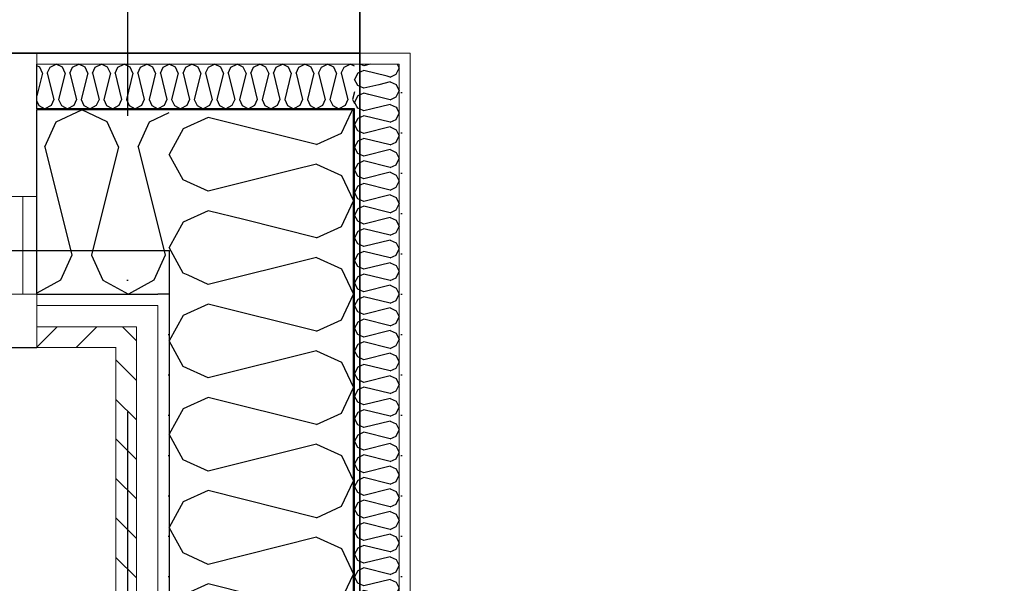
# Model space of a CAD drawing. Header units: millimetres. Extents: x -3836 to 10135, y -3581 to 11389.
# Tile 6 of 47: x 4040 to 5097, y -310 to 295. Entities that reach past the tile are written whole.
import ezdxf
from ezdxf.enums import TextEntityAlignment as Align

# ---------------------------------------------------------------- set-up
doc = ezdxf.new("R2010")
doc.units = ezdxf.units.MM
doc.header["$LTSCALE"] = 0.5
doc.header["$MEASUREMENT"] = 0
doc.linetypes.add('PLINE', pattern=[0])
doc.linetypes.add('Prikk & stiplet', pattern=[1340.555525, 705.555534, -352.777767, 0, -282.222223])
for name, color, linetype in [('231- Bærende yttervegger (Skravur)(Nye konstruksjoner)', 7, 'Continuous'), ('231- Bærende yttervegger(Nye konstruksjoner)', 7, 'Continuous'), ('244- Vinduer_ dører_ foldevegger(Nye konstruksjoner)', 7, 'Continuous'), ('251- Frittbærende dekker(Nye konstruksjoner)', 7, 'Continuous'), ('252- Gulv på grunn_ bunnplate(Nye konstruksjoner)', 7, 'Continuous'), ('852- Snittmarkør', 7, 'Continuous'), ('862- M___Nettoareal(Nye konstruksjoner)', 7, 'Continuous'), ('862- M___Nettoareal(Polylinje)(Nye konstruksjoner)', 7, 'Continuous'), ('862- M___Nettoareal(Tekst)(Nye konstruksjoner)', 7, 'Continuous')]:
    doc.layers.add(name, color=color, linetype=linetype)
for name, color, linetype, lineweight in [('234- Vinduer_ dører_ porter(Nye konstruksjoner)', 7, 'Continuous', 0), ('235- Utvendig kledning og overflate(Nye konstruksjoner)', 7, 'Continuous', 0), ('236- Innvendig kledning og overflate(Nye konstruksjoner)', 7, 'Continuous', 0)]:
    doc.layers.add(name, color=color, linetype=linetype, lineweight=lineweight)
doc.styles.add('GENERATED_STYLE_1', font='arial.ttf')
pattern_1 = [(315, (0, 0), (21.2132, 21.2132), [])]
pattern_2 = [(0, (0, 0), (0, 43.30127), [0, -25]), (0, (12.5, 21.65), (0, 43.30127), [0, -25])]

# ---------------------------------------------------------------- blocks, each defined once
blk = doc.blocks.new('Stue_7_1', base_point=(3069.5, 2556.6))
at = {"layer": '862- M___Nettoareal(Polylinje)(Nye konstruksjoner)', "flags": 128}
blk.add_lwpolyline([(259, 3675.9), (259, 259), (4405.4, 259), (4405.4, 2649), (4283.4, 2649), (4283.4, 3678.2)], close=True, dxfattribs=at)
at = {"layer": '862- M___Nettoareal(Tekst)(Nye konstruksjoner)', "style": 'GENERATED_STYLE_1'}
for tag, height, p in [('DUMMY_862', 100, (2863.7, 2870.9)), ('DUMMY_861', 100, (2787.4, 2848.1)), ('DUMMY_863', 200, (3351.7, 2713.8)), ('ROOM_NAME', 200, (2787.4, 2668.1)), ('DUMMY_864', 100, (2787.4, 2399.5))]:
    blk.add_attdef(tag, text='', height=height, dxfattribs=at).set_placement(p, align=Align.TOP_LEFT)
blk = doc.blocks.new('Kjøkken_8_8', base_point=(5841.9, 706.7))
at = {"layer": '862- M___Nettoareal(Polylinje)(Nye konstruksjoner)', "linetype": 'PLINE', "flags": 128}
blk.add_lwpolyline([(4405.4, -852.4), (7528.2, -852.4), (7528.2, 3259), (4405.4, 3259)], close=True, dxfattribs=at)
at = {"layer": '862- M___Nettoareal(Tekst)(Nye konstruksjoner)', "style": 'GENERATED_STYLE_1'}
for tag, height, p in [('DUMMY_862', 100, (5422.8, 1021)), ('DUMMY_861', 100, (5346.5, 998.2)), ('DUMMY_863', 200, (6337.3, 863.9)), ('ROOM_NAME', 200, (5346.5, 818.2)), ('DUMMY_864', 100, (5346.5, 549.6))]:
    blk.add_attdef(tag, text='', height=height, dxfattribs=at).set_placement(p, align=Align.TOP_LEFT)
blk = doc.blocks.new('*X53')
at = {"layer": '231- Bærende yttervegger (Skravur)(Nye konstruksjoner)', "linetype": 'PLINE'}
for p, q in [((4409.7, 245.4), (4406.1, 247)), ((4416.2, 247), (4409.7, 245.4)), ((4445.5, 247), (4446.1, 245.7)), ((4403.2, 237.3), (4399.4, 230.7)), ((4409.7, 240.3), (4403.2, 237.3)), ((4434.5, 234.1), (4409.7, 240.3)), ((4403.2, 224), (4399.4, 230.7)), ((4409.7, 221.1), (4403.2, 224)), ((4425.5, 225), (4409.7, 221.1)), ((4403.2, 213), (4399.4, 206.4)), ((4409.7, 216), (4403.2, 213)), ((4415.1, 214.6), (4409.7, 216)), ((4402.1, 201.6), (4399.4, 206.4))]:
    blk.add_line(p, q, dxfattribs=at)
blk = doc.blocks.new('*X54')
at = {"layer": '231- Bærende yttervegger (Skravur)(Nye konstruksjoner)', "linetype": 'PLINE'}
for p, q in [((4396.4, 195.9), (4397.4, 198)), ((4242.5, 189.8), (4215.7, 177.6)), ((4358.7, 160.8), (4242.5, 189.8)), ((4215.7, 177.6), (4200.4, 150.2)), ((4358.7, 160.8), (4363.3, 162.9)), ((4215.7, 122.9), (4200.4, 150.2)), ((4334, 133.5), (4242.5, 110.7)), ((4242.5, 110.7), (4215.7, 122.9)), ((4242.5, 89.6), (4215.7, 77.4)), ((4280.6, 80.1), (4242.5, 89.6)), ((4215.7, 77.4), (4200.4, 50.1)), ((4215.7, 22.7), (4200.4, 50.1)), ((4220.8, 20.4), (4215.7, 22.7))]:
    blk.add_line(p, q, dxfattribs=at)
blk = doc.blocks.new('*X55')
at = {"layer": '231- Bærende yttervegger (Skravur)(Nye konstruksjoner)', "linetype": 'PLINE'}
for p, q in [((4446.1, 245.7), (4447.4, 242.8)), ((4437.8, 233.2), (4434.5, 234.1)), ((4437.8, 233.2), (4444.3, 236.2)), ((4444.3, 236.2), (4447.4, 242.8)), ((4437.8, 228.1), (4425.5, 225)), ((4437.8, 228.1), (4444.3, 225.2)), ((4444.3, 225.2), (4447.4, 218.5)), ((4437.8, 208.9), (4415.1, 214.6)), ((4437.8, 208.9), (4444.3, 211.9)), ((4444.3, 211.9), (4447.4, 218.5)), ((4403.2, 199.8), (4402.1, 201.6)), ((4437.8, 203.8), (4418.4, 199)), ((4437.8, 203.8), (4444.3, 200.9)), ((4444.3, 200.9), (4445.2, 199)), ((4404.8, 199), (4403.2, 199.8))]:
    blk.add_line(p, q, dxfattribs=at)
blk = doc.blocks.new('*X56')
at = {"layer": '231- Bærende yttervegger (Skravur)(Nye konstruksjoner)', "linetype": 'PLINE'}
for p, q in [((4409.7, 191.7), (4403.2, 188.7)), ((4409.7, 196.8), (4404.8, 199)), ((4418.4, 199), (4409.7, 196.8)), ((4437.8, 184.7), (4409.7, 191.7)), ((4444.3, 187.6), (4447.4, 194.3)), ((4445.2, 199), (4447.4, 194.3)), ((4403.2, 188.7), (4399.4, 182.1)), ((4403.2, 175.5), (4399.4, 182.1)), ((4437.8, 184.7), (4444.3, 187.6)), ((4409.7, 172.5), (4403.2, 175.5)), ((4437.8, 179.6), (4409.7, 172.5)), ((4437.8, 179.6), (4444.3, 176.6)), ((4444.3, 176.6), (4447.4, 170)), ((4444.3, 163.3), (4447.4, 170)), ((4403.2, 164.5), (4399.4, 157.8)), ((4409.7, 167.4), (4403.2, 164.5)), ((4437.8, 160.4), (4409.7, 167.4)), ((4437.8, 160.4), (4444.3, 163.3)), ((4403.2, 151.2), (4399.4, 157.8)), ((4409.7, 148.2), (4403.2, 151.2)), ((4437.8, 155.3), (4409.7, 148.2)), ((4437.8, 155.3), (4444.3, 152.3)), ((4444.3, 152.3), (4447.4, 145.7)), ((4403.2, 140.2), (4399.4, 133.5)), ((4409.7, 143.1), (4403.2, 140.2)), ((4437.8, 136.1), (4409.7, 143.1)), ((4437.8, 136.1), (4444.3, 139.1)), ((4444.3, 139.1), (4447.4, 145.7)), ((4403.2, 126.9), (4399.4, 133.5)), ((4409.7, 124), (4403.2, 126.9)), ((4437.8, 131), (4409.7, 124)), ((4437.8, 131), (4444.3, 128)), ((4444.3, 128), (4447.4, 121.4)), ((4409.7, 118.9), (4403.2, 115.9)), ((4437.8, 111.8), (4409.7, 118.9)), ((4444.3, 114.8), (4447.4, 121.4)), ((4403.2, 115.9), (4399.4, 109.3)), ((4403.2, 102.6), (4399.4, 109.3)), ((4437.8, 106.7), (4409.7, 99.7)), ((4437.8, 111.8), (4444.3, 114.8)), ((4437.8, 106.7), (4444.3, 103.8)), ((4409.7, 99.7), (4403.2, 102.6)), ((4444.3, 103.8), (4447.4, 97.1)), ((4444.3, 90.5), (4447.4, 97.1)), ((4403.2, 91.6), (4399.4, 85)), ((4403.2, 78.4), (4399.4, 85)), ((4409.7, 94.6), (4403.2, 91.6)), ((4437.8, 87.5), (4409.7, 94.6)), ((4437.8, 87.5), (4444.3, 90.5)), ((4409.7, 75.4), (4403.2, 78.4)), ((4437.8, 82.4), (4409.7, 75.4)), ((4437.8, 82.4), (4444.3, 79.5)), ((4444.3, 79.5), (4447.4, 72.8)), ((4403.2, 67.3), (4399.4, 60.7)), ((4409.7, 70.3), (4403.2, 67.3)), ((4437.8, 63.3), (4409.7, 70.3)), ((4437.8, 63.3), (4444.3, 66.2)), ((4444.3, 66.2), (4447.4, 72.8)), ((4403.2, 54.1), (4399.4, 60.7)), ((4409.7, 51.1), (4403.2, 54.1)), ((4437.8, 58.2), (4409.7, 51.1)), ((4437.8, 58.2), (4444.3, 55.2)), ((4444.3, 55.2), (4447.4, 48.6)), ((4403.2, 43.1), (4399.4, 36.4)), ((4409.7, 46), (4403.2, 43.1)), ((4437.8, 39), (4409.7, 46)), ((4444.3, 41.9), (4447.4, 48.6)), ((4403.2, 29.8), (4399.4, 36.4)), ((4437.8, 33.9), (4409.7, 26.8)), ((4437.8, 39), (4444.3, 41.9)), ((4437.8, 33.9), (4444.3, 30.9)), ((4409.7, 26.8), (4403.2, 29.8)), ((4409.7, 21.7), (4403.2, 18.8)), ((4437.8, 14.7), (4409.7, 21.7)), ((4444.3, 30.9), (4447.4, 24.3)), ((4444.3, 17.7), (4447.4, 24.3)), ((4403.2, 18.8), (4399.4, 12.1)), ((4403.2, 5.5), (4399.4, 12.1)), ((4437.8, 14.7), (4444.3, 17.7)), ((4409.7, 2.6), (4403.2, 5.5)), ((4437.8, 9.6), (4409.7, 2.6)), ((4437.8, 9.6), (4444.3, 6.6)), ((4444.3, 6.6), (4447.4, 0)), ((4403.2, -5.5), (4399.4, -12.1)), ((4409.7, -2.6), (4403.2, -5.5)), ((4437.8, -9.6), (4409.7, -2.6)), ((4437.8, -9.6), (4444.3, -6.6)), ((4444.3, -6.6), (4447.4, 0)), ((4403.2, -18.8), (4399.4, -12.1)), ((4409.7, -21.7), (4403.2, -18.8)), ((4437.8, -14.7), (4409.7, -21.7)), ((4437.8, -14.7), (4444.3, -17.7)), ((4444.3, -17.7), (4447.4, -24.3)), ((4403.2, -29.8), (4399.4, -36.4)), ((4409.7, -26.8), (4403.2, -29.8)), ((4437.8, -33.9), (4409.7, -26.8)), ((4437.8, -33.9), (4444.3, -30.9)), ((4444.3, -30.9), (4447.4, -24.3)), ((4403.2, -43.1), (4399.4, -36.4)), ((4437.8, -39), (4409.7, -46)), ((4437.8, -39), (4444.3, -41.9)), ((4444.3, -41.9), (4447.4, -48.6)), ((4409.7, -46), (4403.2, -43.1)), ((4409.7, -51.1), (4403.2, -54.1)), ((4437.8, -58.2), (4409.7, -51.1)), ((4444.3, -55.2), (4447.4, -48.6)), ((4403.2, -54.1), (4399.4, -60.7)), ((4403.2, -67.3), (4399.4, -60.7)), ((4437.8, -63.3), (4409.7, -70.3)), ((4437.8, -58.2), (4444.3, -55.2)), ((4437.8, -63.3), (4444.3, -66.2)), ((4409.7, -70.3), (4403.2, -67.3)), ((4444.3, -66.2), (4447.4, -72.8)), ((4444.3, -79.5), (4447.4, -72.8)), ((4403.2, -78.4), (4399.4, -85)), ((4409.7, -75.4), (4403.2, -78.4)), ((4437.8, -82.4), (4409.7, -75.4)), ((4437.8, -82.4), (4444.3, -79.5)), ((4403.2, -91.6), (4399.4, -85)), ((4409.7, -94.6), (4403.2, -91.6)), ((4437.8, -87.5), (4409.7, -94.6)), ((4437.8, -87.5), (4444.3, -90.5)), ((4444.3, -90.5), (4447.4, -97.1)), ((4403.2, -102.6), (4399.4, -109.3)), ((4409.7, -99.7), (4403.2, -102.6)), ((4437.8, -106.7), (4409.7, -99.7)), ((4437.8, -106.7), (4444.3, -103.8)), ((4444.3, -103.8), (4447.4, -97.1)), ((4403.2, -115.9), (4399.4, -109.3)), ((4409.7, -118.9), (4403.2, -115.9)), ((4437.8, -111.8), (4409.7, -118.9)), ((4437.8, -111.8), (4444.3, -114.8)), ((4444.3, -114.8), (4447.4, -121.4)), ((4409.7, -124), (4403.2, -126.9)), ((4437.8, -131), (4409.7, -124)), ((4444.3, -128), (4447.4, -121.4)), ((4403.2, -126.9), (4399.4, -133.5)), ((4403.2, -140.2), (4399.4, -133.5)), ((4437.8, -136.1), (4409.7, -143.1)), ((4437.8, -131), (4444.3, -128)), ((4437.8, -136.1), (4444.3, -139.1)), ((4409.7, -143.1), (4403.2, -140.2)), ((4444.3, -139.1), (4447.4, -145.7)), ((4444.3, -152.3), (4447.4, -145.7)), ((4403.2, -151.2), (4399.4, -157.8)), ((4403.2, -164.5), (4399.4, -157.8)), ((4409.7, -148.2), (4403.2, -151.2)), ((4437.8, -155.3), (4409.7, -148.2)), ((4437.8, -155.3), (4444.3, -152.3)), ((4409.7, -167.4), (4403.2, -164.5)), ((4437.8, -160.4), (4409.7, -167.4)), ((4437.8, -160.4), (4444.3, -163.3)), ((4444.3, -163.3), (4447.4, -170)), ((4403.2, -175.5), (4399.4, -182.1)), ((4409.7, -172.5), (4403.2, -175.5)), ((4437.8, -179.6), (4409.7, -172.5)), ((4437.8, -179.6), (4444.3, -176.6)), ((4444.3, -176.6), (4447.4, -170)), ((4403.2, -188.7), (4399.4, -182.1)), ((4409.7, -191.7), (4403.2, -188.7)), ((4437.8, -184.7), (4409.7, -191.7)), ((4437.8, -184.7), (4444.3, -187.6)), ((4444.3, -187.6), (4447.4, -194.3)), ((4403.2, -199.8), (4399.4, -206.4)), ((4409.7, -196.8), (4403.2, -199.8)), ((4437.8, -203.8), (4409.7, -196.8)), ((4444.3, -200.9), (4447.4, -194.3)), ((4403.2, -213), (4399.4, -206.4)), ((4437.8, -208.9), (4409.7, -216)), ((4437.8, -203.8), (4444.3, -200.9)), ((4437.8, -208.9), (4444.3, -211.9)), ((4409.7, -216), (4403.2, -213)), ((4409.7, -221.1), (4403.2, -224)), ((4437.8, -228.1), (4409.7, -221.1)), ((4444.3, -211.9), (4447.4, -218.5)), ((4444.3, -225.2), (4447.4, -218.5)), ((4403.2, -224), (4399.4, -230.7)), ((4403.2, -237.3), (4399.4, -230.7)), ((4437.8, -228.1), (4444.3, -225.2)), ((4409.7, -240.3), (4403.2, -237.3)), ((4437.8, -233.2), (4409.7, -240.3)), ((4437.8, -233.2), (4444.3, -236.2)), ((4444.3, -236.2), (4447.4, -242.8)), ((4444.3, -249.4), (4447.4, -242.8)), ((4403.2, -248.3), (4399.4, -255)), ((4409.7, -245.4), (4403.2, -248.3)), ((4437.8, -252.4), (4409.7, -245.4)), ((4437.8, -252.4), (4444.3, -249.4)), ((4403.2, -261.6), (4399.4, -255)), ((4409.7, -264.5), (4403.2, -261.6)), ((4437.8, -257.5), (4409.7, -264.5)), ((4437.8, -257.5), (4444.3, -260.5)), ((4444.3, -260.5), (4447.4, -267.1)), ((4403.2, -272.6), (4399.4, -279.2)), ((4409.7, -269.6), (4403.2, -272.6)), ((4437.8, -276.7), (4409.7, -269.6)), ((4437.8, -276.7), (4444.3, -273.7)), ((4444.3, -273.7), (4447.4, -267.1)), ((4403.2, -285.9), (4399.4, -279.2)), ((4437.8, -281.8), (4409.7, -288.8)), ((4437.8, -281.8), (4444.3, -284.7)), ((4444.3, -284.7), (4447.4, -291.4)), ((4409.7, -288.8), (4403.2, -285.9)), ((4409.7, -293.9), (4403.2, -296.9)), ((4437.8, -301), (4409.7, -293.9)), ((4444.3, -298), (4447.4, -291.4)), ((4403.2, -296.9), (4399.4, -303.5)), ((4403.2, -310.1), (4399.4, -303.5)), ((4437.8, -306.1), (4409.7, -313.1)), ((4437.8, -301), (4444.3, -298)), ((4437.8, -306.1), (4444.3, -309)), ((4409.7, -313.1), (4403.2, -310.1)), ((4444.3, -309), (4447.4, -315.7)), ((4444.3, -322.3), (4447.4, -315.7)), ((4403.2, -321.2), (4399.4, -327.8)), ((4409.7, -318.2), (4403.2, -321.2)), ((4437.8, -325.2), (4409.7, -318.2)), ((4437.8, -325.2), (4444.3, -322.3)), ((4403.2, -334.4), (4399.4, -327.8)), ((4409.7, -337.4), (4403.2, -334.4)), ((4437.8, -330.3), (4409.7, -337.4)), ((4437.8, -330.3), (4444.3, -333.3)), ((4444.3, -333.3), (4447.4, -339.9)), ((4403.2, -345.4), (4399.4, -352.1)), ((4409.7, -342.5), (4403.2, -345.4)), ((4437.8, -349.5), (4409.7, -342.5)), ((4437.8, -349.5), (4444.3, -346.6)), ((4444.3, -346.6), (4447.4, -339.9)), ((4403.2, -358.7), (4399.4, -352.1)), ((4409.7, -361.7), (4403.2, -358.7)), ((4437.8, -354.6), (4409.7, -361.7)), ((4437.8, -354.6), (4444.3, -357.6)), ((4444.3, -357.6), (4447.4, -364.2)), ((4403.2, -369.7), (4399.4, -376.4)), ((4409.7, -366.8), (4403.2, -369.7)), ((4437.8, -373.8), (4409.7, -366.8)), ((4444.3, -370.9), (4447.4, -364.2)), ((4403.2, -383), (4399.4, -376.4)), ((4437.8, -378.9), (4409.7, -385.9)), ((4437.8, -373.8), (4444.3, -370.9)), ((4437.8, -378.9), (4444.3, -381.9)), ((4409.7, -385.9), (4403.2, -383)), ((4409.7, -391.1), (4403.2, -394)), ((4437.8, -398.1), (4409.7, -391.1)), ((4444.3, -381.9), (4447.4, -388.5)), ((4444.3, -395.1), (4447.4, -388.5)), ((4403.2, -394), (4399.4, -400.6)), ((4403.2, -407.3), (4399.4, -400.6)), ((4437.8, -398.1), (4444.3, -395.1)), ((4409.7, -410.2), (4403.2, -407.3)), ((4437.8, -403.2), (4409.7, -410.2)), ((4437.8, -403.2), (4444.3, -406.2)), ((4444.3, -406.2), (4447.4, -412.8)), ((4403.2, -418.3), (4399.4, -424.9)), ((4409.7, -415.3), (4403.2, -418.3)), ((4437.8, -422.4), (4409.7, -415.3)), ((4437.8, -422.4), (4444.3, -419.4)), ((4444.3, -419.4), (4447.4, -412.8)), ((4403.2, -431.6), (4399.4, -424.9)), ((4409.7, -434.5), (4403.2, -431.6)), ((4437.8, -427.5), (4409.7, -434.5)), ((4437.8, -427.5), (4444.3, -430.4)), ((4444.3, -430.4), (4447.4, -437.1)), ((4403.2, -442.6), (4399.4, -449.2)), ((4409.7, -439.6), (4403.2, -442.6)), ((4437.8, -446.7), (4409.7, -439.6)), ((4437.8, -446.7), (4444.3, -443.7)), ((4444.3, -443.7), (4447.4, -437.1)), ((4403.2, -455.8), (4399.4, -449.2)), ((4437.8, -451.8), (4409.7, -458.8)), ((4437.8, -451.8), (4444.3, -454.7)), ((4409.7, -458.8), (4403.2, -455.8)), ((4409.7, -463.9), (4403.2, -466.9)), ((4437.8, -470.9), (4409.7, -463.9)), ((4444.3, -454.7), (4447.4, -461.3)), ((4444.3, -468), (4447.4, -461.3)), ((4403.2, -466.9), (4399.4, -473.5)), ((4403.2, -480.1), (4399.4, -473.5)), ((4437.8, -470.9), (4444.3, -468)), ((4409.7, -483.1), (4403.2, -480.1)), ((4437.8, -476), (4409.7, -483.1)), ((4437.8, -476), (4444.3, -479)), ((4444.3, -479), (4447.4, -485.6)), ((4444.3, -492.3), (4447.4, -485.6)), ((4403.2, -491.1), (4399.4, -497.8)), ((4409.7, -488.2), (4403.2, -491.1)), ((4437.8, -495.2), (4409.7, -488.2)), ((4437.8, -495.2), (4444.3, -492.3)), ((4403.2, -504.4), (4399.4, -497.8)), ((4409.7, -507.4), (4403.2, -504.4)), ((4437.8, -500.3), (4409.7, -507.4)), ((4437.8, -500.3), (4444.3, -503.3)), ((4444.3, -503.3), (4447.4, -509.9)), ((4403.2, -515.4), (4399.4, -522)), ((4409.7, -512.5), (4403.2, -515.4)), ((4437.8, -519.5), (4409.7, -512.5)), ((4437.8, -519.5), (4444.3, -516.5)), ((4444.3, -516.5), (4447.4, -509.9)), ((4403.2, -528.7), (4399.4, -522)), ((4437.8, -524.6), (4409.7, -531.6)), ((4437.8, -524.6), (4444.3, -527.6)), ((4444.3, -527.6), (4447.4, -534.2)), ((4409.7, -531.6), (4403.2, -528.7)), ((4409.7, -536.7), (4403.2, -539.7)), ((4437.8, -543.8), (4409.7, -536.7)), ((4444.3, -540.8), (4447.4, -534.2)), ((4403.2, -539.7), (4399.4, -546.3)), ((4403.2, -553), (4399.4, -546.3)), ((4437.8, -548.9), (4409.7, -555.9)), ((4437.8, -543.8), (4444.3, -540.8)), ((4437.8, -548.9), (4444.3, -551.8)), ((4409.7, -555.9), (4403.2, -553)), ((4444.3, -551.8), (4447.4, -558.5)), ((4444.3, -565.1), (4447.4, -558.5)), ((4403.2, -564), (4399.4, -570.6)), ((4403.2, -577.2), (4399.4, -570.6)), ((4409.7, -561), (4403.2, -564)), ((4437.8, -568.1), (4409.7, -561)), ((4437.8, -568.1), (4444.3, -565.1)), ((4409.7, -580.2), (4403.2, -577.2)), ((4437.8, -573.2), (4409.7, -580.2)), ((4437.8, -573.2), (4444.3, -576.1)), ((4444.3, -576.1), (4447.4, -582.8)), ((4403.2, -588.3), (4399.4, -594.9)), ((4409.7, -585.3), (4403.2, -588.3)), ((4437.8, -592.3), (4409.7, -585.3)), ((4437.8, -592.3), (4444.3, -589.4)), ((4444.3, -589.4), (4447.4, -582.8)), ((4403.2, -601.5), (4399.4, -594.9)), ((4409.7, -604.5), (4403.2, -601.5)), ((4437.8, -597.4), (4409.7, -604.5)), ((4437.8, -597.4), (4444.3, -600.4)), ((4444.3, -600.4), (4447.4, -607)), ((4403.2, -612.5), (4399.4, -619.2)), ((4409.7, -609.6), (4403.2, -612.5)), ((4437.8, -616.6), (4409.7, -609.6)), ((4444.3, -613.7), (4447.4, -607)), ((4403.2, -625.8), (4399.4, -619.2)), ((4437.8, -621.7), (4409.7, -628.8)), ((4437.8, -616.6), (4444.3, -613.7)), ((4437.8, -621.7), (4444.3, -624.7)), ((4409.7, -628.8), (4403.2, -625.8)), ((4409.7, -633.9), (4403.2, -636.8)), ((4437.8, -640.9), (4409.7, -633.9)), ((4444.3, -624.7), (4447.4, -631.3)), ((4444.3, -637.9), (4447.4, -631.3)), ((4403.2, -636.8), (4399.4, -643.5)), ((4403.2, -650.1), (4399.4, -643.5)), ((4437.8, -640.9), (4444.3, -637.9)), ((4409.7, -653), (4403.2, -650.1)), ((4437.8, -646), (4409.7, -653)), ((4437.8, -646), (4444.3, -649)), ((4444.3, -649), (4447.4, -655.6)), ((4403.2, -661.1), (4399.4, -667.7)), ((4409.7, -658.1), (4403.2, -661.1)), ((4437.8, -665.2), (4409.7, -658.1)), ((4437.8, -665.2), (4444.3, -662.2)), ((4444.3, -662.2), (4447.4, -655.6)), ((4403.2, -674.4), (4399.4, -667.7)), ((4409.7, -677.3), (4403.2, -674.4)), ((4437.8, -670.3), (4409.7, -677.3)), ((4437.8, -670.3), (4444.3, -673.2)), ((4444.3, -673.2), (4447.4, -679.9)), ((4403.2, -685.4), (4399.4, -692)), ((4409.7, -682.4), (4403.2, -685.4)), ((4437.8, -689.5), (4409.7, -682.4)), ((4437.8, -689.5), (4444.3, -686.5)), ((4444.3, -686.5), (4447.4, -679.9)), ((4403.2, -698.6), (4399.4, -692)), ((4437.8, -694.6), (4409.7, -701.6)), ((4437.8, -694.6), (4444.3, -697.5)), ((4444.3, -697.5), (4447.4, -704.2)), ((4409.7, -701.6), (4403.2, -698.6)), ((4409.7, -706.7), (4403.2, -709.7)), ((4437.8, -713.7), (4409.7, -706.7)), ((4444.3, -710.8), (4447.4, -704.2)), ((4403.2, -709.7), (4399.4, -716.3)), ((4403.2, -722.9), (4399.4, -716.3)), ((4437.8, -718.8), (4409.7, -725.9)), ((4437.8, -713.7), (4444.3, -710.8)), ((4437.8, -718.8), (4444.3, -721.8)), ((4409.7, -725.9), (4403.2, -722.9)), ((4444.3, -721.8), (4447.4, -728.4)), ((4444.3, -735.1), (4447.4, -728.4)), ((4403.2, -733.9), (4399.4, -740.6)), ((4409.7, -731), (4403.2, -733.9)), ((4437.8, -738), (4409.7, -731)), ((4437.8, -738), (4444.3, -735.1)), ((4403.2, -747.2), (4399.4, -740.6)), ((4409.7, -750.2), (4403.2, -747.2)), ((4437.8, -743.1), (4409.7, -750.2)), ((4437.8, -743.1), (4444.3, -746.1)), ((4444.3, -746.1), (4447.4, -752.7)), ((4403.2, -758.2), (4399.4, -764.9)), ((4409.7, -755.3), (4403.2, -758.2)), ((4437.8, -762.3), (4409.7, -755.3)), ((4437.8, -762.3), (4444.3, -759.4)), ((4444.3, -759.4), (4447.4, -752.7)), ((4403.2, -771.5), (4399.4, -764.9)), ((4409.7, -774.5), (4403.2, -771.5)), ((4437.8, -767.4), (4409.7, -774.5)), ((4437.8, -767.4), (4444.3, -770.4)), ((4444.3, -770.4), (4447.4, -777)), ((4409.7, -779.6), (4403.2, -782.5)), ((4437.8, -786.6), (4409.7, -779.6)), ((4444.3, -783.6), (4447.4, -777)), ((4403.2, -782.5), (4399.4, -789.1)), ((4403.2, -795.8), (4399.4, -789.1)), ((4437.8, -791.7), (4409.7, -798.7)), ((4437.8, -786.6), (4444.3, -783.6)), ((4437.8, -791.7), (4444.3, -794.7)), ((4409.7, -798.7), (4403.2, -795.8)), ((4444.3, -794.7), (4447.4, -801.3)), ((4444.3, -807.9), (4447.4, -801.3)), ((4403.2, -806.8), (4399.4, -813.4)), ((4403.2, -820.1), (4399.4, -813.4)), ((4409.7, -803.8), (4403.2, -806.8)), ((4437.8, -810.9), (4409.7, -803.8)), ((4437.8, -810.9), (4444.3, -807.9)), ((4409.7, -823), (4403.2, -820.1)), ((4437.8, -816), (4409.7, -823)), ((4437.8, -816), (4444.3, -818.9)), ((4444.3, -818.9), (4447.4, -825.6)), ((4403.2, -831.1), (4399.4, -837.7)), ((4409.7, -828.1), (4403.2, -831.1)), ((4437.8, -835.2), (4409.7, -828.1)), ((4437.8, -835.2), (4444.3, -832.2)), ((4444.3, -832.2), (4447.4, -825.6)), ((4403.2, -844.3), (4399.4, -837.7)), ((4409.7, -847.3), (4403.2, -844.3)), ((4437.8, -840.3), (4409.7, -847.3)), ((4437.8, -840.3), (4444.3, -843.2)), ((4444.3, -843.2), (4447.4, -849.8)), ((4403.2, -855.4), (4399.4, -862)), ((4409.7, -852.4), (4403.2, -855.4)), ((4437.8, -859.4), (4409.7, -852.4)), ((4444.3, -856.5), (4447.4, -849.8)), ((4400.8, -864.4), (4399.4, -862)), ((4437.8, -859.4), (4444.3, -856.5))]:
    blk.add_line(p, q, dxfattribs=at)
blk = doc.blocks.new('*X57')
at = {"layer": '231- Bærende yttervegger (Skravur)(Nye konstruksjoner)', "linetype": 'PLINE'}
for p, q in [((4385.5, 173), (4396.4, 195.9)), ((4363.3, 162.9), (4385.5, 173)), ((4358.7, 139.7), (4334, 133.5)), ((4358.7, 139.7), (4385.5, 127.5)), ((4385.5, 127.5), (4398.4, 100.2)), ((4385.5, 72.8), (4398.4, 100.2)), ((4358.7, 60.6), (4280.6, 80.1)), ((4358.7, 60.6), (4385.5, 72.8)), ((4358.7, 39.6), (4242.5, 10.5)), ((4358.7, 39.6), (4385.5, 27.4)), ((4385.5, 27.4), (4398.4, 0)), ((4242.5, 10.5), (4220.8, 20.4))]:
    blk.add_line(p, q, dxfattribs=at)
blk = doc.blocks.new('*X58')
at = {"layer": '231- Bærende yttervegger (Skravur)(Nye konstruksjoner)', "linetype": 'PLINE'}
for p, q in [((4242.5, -10.5), (4215.7, -22.7)), ((4358.7, -39.6), (4242.5, -10.5)), ((4385.5, -27.4), (4398.4, 0)), ((4215.7, -22.7), (4200.4, -50.1)), ((4358.7, -39.6), (4385.5, -27.4)), ((4215.7, -77.4), (4200.4, -50.1)), ((4358.7, -60.6), (4242.5, -89.6)), ((4358.7, -60.6), (4385.5, -72.8)), ((4385.5, -72.8), (4398.4, -100.2)), ((4242.5, -89.6), (4215.7, -77.4)), ((4385.5, -127.5), (4398.4, -100.2)), ((4242.5, -110.7), (4215.7, -122.9)), ((4358.7, -139.7), (4242.5, -110.7)), ((4215.7, -122.9), (4200.4, -150.2)), ((4358.7, -139.7), (4385.5, -127.5)), ((4215.7, -177.6), (4200.4, -150.2)), ((4358.7, -160.8), (4242.5, -189.8)), ((4358.7, -160.8), (4385.5, -173)), ((4242.5, -189.8), (4215.7, -177.6)), ((4385.5, -173), (4398.4, -200.3)), ((4385.5, -227.7), (4398.4, -200.3)), ((4242.5, -210.8), (4215.7, -223)), ((4358.7, -239.9), (4242.5, -210.8)), ((4215.7, -223), (4200.4, -250.4)), ((4358.7, -239.9), (4385.5, -227.7)), ((4215.7, -277.8), (4200.4, -250.4)), ((4358.7, -260.9), (4242.5, -290)), ((4358.7, -260.9), (4385.5, -273.1)), ((4385.5, -273.1), (4398.4, -300.5)), ((4242.5, -290), (4215.7, -277.8)), ((4385.5, -327.8), (4398.4, -300.5)), ((4242.5, -311), (4215.7, -323.2)), ((4358.7, -340), (4242.5, -311)), ((4215.7, -323.2), (4200.4, -350.6)), ((4358.7, -340), (4385.5, -327.8)), ((4215.7, -377.9), (4200.4, -350.6)), ((4358.7, -361.1), (4242.5, -390.1)), ((4358.7, -361.1), (4385.5, -373.3)), ((4242.5, -390.1), (4215.7, -377.9)), ((4385.5, -373.3), (4398.4, -400.6)), ((4385.5, -428), (4398.4, -400.6)), ((4242.5, -411.2), (4215.7, -423.4)), ((4358.7, -440.2), (4242.5, -411.2)), ((4215.7, -423.4), (4200.4, -450.7)), ((4358.7, -440.2), (4385.5, -428)), ((4215.7, -478.1), (4200.4, -450.7)), ((4358.7, -461.2), (4242.5, -490.3)), ((4358.7, -461.2), (4385.5, -473.4)), ((4385.5, -473.4), (4398.4, -500.8)), ((4242.5, -490.3), (4215.7, -478.1)), ((4385.5, -528.2), (4398.4, -500.8)), ((4242.5, -511.3), (4215.7, -523.5)), ((4358.7, -540.4), (4242.5, -511.3)), ((4215.7, -523.5), (4200.4, -550.9)), ((4358.7, -540.4), (4385.5, -528.2)), ((4215.7, -578.2), (4200.4, -550.9)), ((4358.7, -561.4), (4242.5, -590.4)), ((4358.7, -561.4), (4385.5, -573.6)), ((4242.5, -590.4), (4215.7, -578.2)), ((4385.5, -573.6), (4398.4, -601)), ((4385.5, -628.3), (4398.4, -601)), ((4242.5, -611.5), (4215.7, -623.7)), ((4358.7, -640.5), (4242.5, -611.5)), ((4215.7, -623.7), (4200.4, -651)), ((4358.7, -640.5), (4385.5, -628.3)), ((4215.7, -678.4), (4200.4, -651)), ((4358.7, -661.6), (4242.5, -690.6)), ((4358.7, -661.6), (4385.5, -673.8)), ((4385.5, -673.8), (4398.4, -701.1)), ((4242.5, -690.6), (4215.7, -678.4)), ((4385.5, -728.5), (4398.4, -701.1)), ((4242.5, -711.6), (4215.7, -723.8)), ((4358.7, -740.7), (4242.5, -711.6)), ((4215.7, -723.8), (4200.4, -751.2)), ((4358.7, -740.7), (4385.5, -728.5)), ((4215.7, -778.6), (4200.4, -751.2)), ((4358.7, -761.7), (4242.5, -790.8)), ((4358.7, -761.7), (4385.5, -773.9)), ((4242.5, -790.8), (4215.7, -778.6)), ((4385.5, -773.9), (4398.4, -801.3)), ((4385.5, -828.6), (4398.4, -801.3)), ((4242.5, -811.8), (4215.7, -824)), ((4358.7, -840.8), (4242.5, -811.8)), ((4215.7, -824), (4200.4, -851.4)), ((4358.7, -840.8), (4385.5, -828.6)), ((4215.7, -878.7), (4200.4, -851.4)), ((4358.7, -861.9), (4242.5, -890.9)), ((4358.7, -861.9), (4385.5, -874.1)), ((4385.5, -874.1), (4398.4, -901.4)), ((4242.5, -890.9), (4215.7, -878.7)), ((4392.8, -913.4), (4398.4, -901.4)), ((4242.5, -912), (4239.3, -913.4)), ((4248.5, -913.4), (4242.5, -912))]:
    blk.add_line(p, q, dxfattribs=at)
blk = doc.blocks.new('*X61')
at = {"layer": '231- Bærende yttervegger (Skravur)(Nye konstruksjoner)', "linetype": 'PLINE'}
for p, q in [((4061.6, 243.9), (4058.4, 245.4)), ((4064.6, 237.4), (4061.6, 243.9)), ((4069.7, 237.4), (4072.6, 243.9)), ((4072.6, 243.9), (4079.3, 247)), ((4085.9, 243.9), (4079.3, 247)), ((4088.8, 237.4), (4085.9, 243.9)), ((4093.9, 237.4), (4096.9, 243.9)), ((4096.9, 243.9), (4103.5, 247)), ((4110.2, 243.9), (4103.5, 247)), ((4113.1, 237.4), (4110.2, 243.9)), ((4118.2, 237.4), (4121.2, 243.9)), ((4121.2, 243.9), (4127.8, 247)), ((4134.4, 243.9), (4127.8, 247)), ((4137.4, 237.4), (4134.4, 243.9)), ((4142.5, 237.4), (4145.5, 243.9)), ((4145.5, 243.9), (4152.1, 247)), ((4158.7, 243.9), (4152.1, 247)), ((4161.7, 237.4), (4158.7, 243.9)), ((4166.8, 237.4), (4169.7, 243.9)), ((4169.7, 243.9), (4176.4, 247)), ((4183, 243.9), (4176.4, 247)), ((4186, 237.4), (4183, 243.9)), ((4191.1, 237.4), (4194, 243.9)), ((4194, 243.9), (4200.7, 247)), ((4207.3, 243.9), (4200.7, 247)), ((4210.3, 237.4), (4207.3, 243.9)), ((4215.4, 237.4), (4218.3, 243.9)), ((4218.3, 243.9), (4224.9, 247)), ((4231.6, 243.9), (4224.9, 247)), ((4234.5, 237.4), (4231.6, 243.9)), ((4239.6, 237.4), (4242.6, 243.9)), ((4242.6, 243.9), (4249.2, 247)), ((4255.9, 243.9), (4249.2, 247)), ((4258.8, 237.4), (4255.9, 243.9)), ((4263.9, 237.4), (4266.9, 243.9)), ((4266.9, 243.9), (4273.5, 247)), ((4280.1, 243.9), (4273.5, 247)), ((4283.1, 237.4), (4280.1, 243.9)), ((4288.2, 237.4), (4291.2, 243.9)), ((4291.2, 243.9), (4297.8, 247)), ((4304.4, 243.9), (4297.8, 247)), ((4307.4, 237.4), (4304.4, 243.9)), ((4312.5, 237.4), (4315.4, 243.9)), ((4315.4, 243.9), (4322.1, 247)), ((4328.7, 243.9), (4322.1, 247)), ((4331.7, 237.4), (4328.7, 243.9)), ((4336.8, 237.4), (4339.7, 243.9)), ((4339.7, 243.9), (4346.3, 247)), ((4353, 243.9), (4346.3, 247)), ((4355.9, 237.4), (4353, 243.9)), ((4361, 237.4), (4364, 243.9)), ((4364, 243.9), (4370.6, 247)), ((4377.3, 243.9), (4370.6, 247)), ((4380.2, 237.4), (4377.3, 243.9)), ((4385.3, 237.4), (4388.3, 243.9)), ((4388.3, 243.9), (4394.9, 247)), ((4399.4, 244.9), (4394.9, 247)), ((4064.6, 237.4), (4058.4, 212.9)), ((4069.7, 237.4), (4076.7, 209.2)), ((4088.8, 237.4), (4081.8, 209.2)), ((4093.9, 237.4), (4101, 209.2)), ((4113.1, 237.4), (4106.1, 209.2)), ((4118.2, 237.4), (4125.3, 209.2)), ((4137.4, 237.4), (4130.4, 209.2)), ((4142.5, 237.4), (4149.5, 209.2)), ((4161.7, 237.4), (4154.6, 209.2)), ((4166.8, 237.4), (4173.8, 209.2)), ((4186, 237.4), (4178.9, 209.2)), ((4191.1, 237.4), (4198.1, 209.2)), ((4210.3, 237.4), (4203.2, 209.2)), ((4215.4, 237.4), (4222.4, 209.2)), ((4234.5, 237.4), (4227.5, 209.2)), ((4239.6, 237.4), (4246.7, 209.2)), ((4258.8, 237.4), (4251.8, 209.2)), ((4263.9, 237.4), (4271, 209.2)), ((4283.1, 237.4), (4276.1, 209.2)), ((4288.2, 237.4), (4295.2, 209.2)), ((4307.4, 237.4), (4300.3, 209.2)), ((4312.5, 237.4), (4319.5, 209.2)), ((4331.7, 237.4), (4324.6, 209.2)), ((4336.8, 237.4), (4343.8, 209.2)), ((4355.9, 237.4), (4348.9, 209.2)), ((4361, 237.4), (4368.1, 209.2)), ((4380.2, 237.4), (4373.2, 209.2)), ((4385.3, 237.4), (4392.4, 209.2)), ((4399.4, 217.2), (4397.5, 209.2)), ((4058.4, 207.2), (4060.5, 202.7)), ((4060.5, 202.7), (4067.1, 199)), ((4073.7, 202.7), (4067.1, 199)), ((4076.7, 209.2), (4073.7, 202.7)), ((4081.8, 209.2), (4084.8, 202.7)), ((4084.8, 202.7), (4091.4, 199)), ((4098, 202.7), (4091.4, 199)), ((4101, 209.2), (4098, 202.7)), ((4106.1, 209.2), (4109, 202.7)), ((4109, 202.7), (4115.7, 199)), ((4122.3, 202.7), (4115.7, 199)), ((4125.3, 209.2), (4122.3, 202.7)), ((4130.4, 209.2), (4133.3, 202.7)), ((4133.3, 202.7), (4140, 199)), ((4146.6, 202.7), (4140, 199)), ((4149.5, 209.2), (4146.6, 202.7)), ((4154.6, 209.2), (4157.6, 202.7)), ((4157.6, 202.7), (4164.2, 199)), ((4170.9, 202.7), (4164.2, 199)), ((4173.8, 209.2), (4170.9, 202.7)), ((4178.9, 209.2), (4181.9, 202.7)), ((4181.9, 202.7), (4188.5, 199)), ((4195.2, 202.7), (4188.5, 199)), ((4198.1, 209.2), (4195.2, 202.7)), ((4203.2, 209.2), (4206.2, 202.7)), ((4206.2, 202.7), (4212.8, 199)), ((4219.4, 202.7), (4212.8, 199)), ((4222.4, 209.2), (4219.4, 202.7)), ((4227.5, 209.2), (4230.5, 202.7)), ((4230.5, 202.7), (4237.1, 199)), ((4243.7, 202.7), (4237.1, 199)), ((4246.7, 209.2), (4243.7, 202.7)), ((4251.8, 209.2), (4254.7, 202.7)), ((4254.7, 202.7), (4261.4, 199)), ((4268, 202.7), (4261.4, 199)), ((4271, 209.2), (4268, 202.7)), ((4276.1, 209.2), (4279, 202.7)), ((4279, 202.7), (4285.6, 199)), ((4292.3, 202.7), (4285.6, 199)), ((4295.2, 209.2), (4292.3, 202.7)), ((4300.3, 209.2), (4303.3, 202.7)), ((4303.3, 202.7), (4309.9, 199)), ((4316.6, 202.7), (4309.9, 199)), ((4319.5, 209.2), (4316.6, 202.7)), ((4324.6, 209.2), (4327.6, 202.7)), ((4327.6, 202.7), (4334.2, 199)), ((4340.8, 202.7), (4334.2, 199)), ((4343.8, 209.2), (4340.8, 202.7)), ((4348.9, 209.2), (4351.9, 202.7)), ((4351.9, 202.7), (4358.5, 199)), ((4365.1, 202.7), (4358.5, 199)), ((4368.1, 209.2), (4365.1, 202.7)), ((4373.2, 209.2), (4376.1, 202.7)), ((4376.1, 202.7), (4382.8, 199)), ((4389.4, 202.7), (4382.8, 199)), ((4392.4, 209.2), (4389.4, 202.7)), ((4397.5, 209.2), (4399.4, 204.8))]:
    blk.add_line(p, q, dxfattribs=at)
blk = doc.blocks.new('*X64')
at = {"layer": '231- Bærende yttervegger (Skravur)(Nye konstruksjoner)', "linetype": 'PLINE'}
for p, q in [((4079.2, 185.1), (4106.6, 198)), ((4133.9, 185.1), (4106.6, 198)), ((4179.4, 185.1), (4200.4, 195)), ((4067, 158.2), (4079.2, 185.1)), ((4146.1, 158.2), (4133.9, 185.1)), ((4167.2, 158.2), (4179.4, 185.1)), ((4067, 158.2), (4096, 42.1)), ((4146.1, 158.2), (4117.1, 42.1)), ((4167.2, 158.2), (4196.2, 42.1)), ((4096, 42.1), (4083.8, 15.3)), ((4117.1, 42.1), (4129.3, 15.3)), ((4196.2, 42.1), (4184, 15.3)), ((4083.8, 15.3), (4058.4, 1.1)), ((4129.3, 15.3), (4156.7, 0)), ((4184, 15.3), (4156.7, 0))]:
    blk.add_line(p, q, dxfattribs=at)
blk = doc.blocks.new('Dør[2]')
at = {"layer": '234- Vinduer_ dører_ porter(Nye konstruksjoner)', "linetype": 'PLINE'}
for p, q in [((3053.4, 105), (3038.4, 105)), ((3038.4, 0), (3038.4, 105)), ((3053.4, 105), (3113.4, 105)), ((3053.4, 0), (3053.4, 105)), ((3983.4, 105), (3113.4, 105)), ((3113.4, 105), (3113.4, 0)), ((3983.4, 0), (3983.4, 105)), ((3983.4, 105), (4043.4, 105)), ((4043.4, 105), (4058.4, 105)), ((4043.4, 105), (4043.4, 0)), ((4058.4, 0), (4058.4, 105)), ((3053.4, 0), (3038.4, 0)), ((3113.4, 0), (3053.4, 0)), ((3113.4, 0), (3983.4, 0)), ((3983.4, 0), (3113.4, 0)), ((4043.4, 0), (3983.4, 0)), ((4043.4, 0), (4058.4, 0))]:
    blk.add_line(p, q, dxfattribs=at)
at = {"layer": '235- Utvendig kledning og overflate(Nye konstruksjoner)', "linetype": 'PLINE'}
for p, q in [((3038.4, -12), (3038.4, 0)), ((4058.4, -12), (4058.4, 0)), ((3038.4, -35), (3038.4, -12)), ((4058.4, -35), (4058.4, -12)), ((3038.4, -57), (3038.4, -35)), ((4058.4, -57), (4058.4, -35))]:
    blk.add_line(p, q, dxfattribs=at)
at = {"layer": '236- Innvendig kledning og overflate(Nye konstruksjoner)', "linetype": 'PLINE'}
for p, q in [((3038.4, 247), (3038.4, 259)), ((4058.4, 247), (4058.4, 259)), ((3038.4, 198), (3038.4, 199)), ((4058.4, 198), (4058.4, 199))]:
    blk.add_line(p, q, dxfattribs=at)
at = {"layer": '244- Vinduer_ dører_ foldevegger(Nye konstruksjoner)', "linetype": 'PLINE'}
for p, q in [((3038.4, 259), (4058.4, 259)), ((3038.4, 199), (3038.4, 247)), ((4058.4, 199), (4058.4, 247)), ((3038.4, 105), (3038.4, 198)), ((4058.4, 105), (4058.4, 198)), ((3038.4, 0), (3038.4, 105)), ((3038.4, 0), (3038.4, 105)), ((4058.4, 0), (4058.4, 105)), ((4058.4, 0), (4058.4, 105)), ((3983.4, 0), (3983.4, -870)), ((3038.4, -57), (4058.4, -57))]:
    blk.add_line(p, q, dxfattribs=at)
blk.add_arc((3983.4, 0), 870, 180, 270, dxfattribs=at)

msp = doc.modelspace()

# ---------------------------------------------------------------- hatches: boundary and pattern name
at = {"layer": '231- Bærende yttervegger (Skravur)(Nye konstruksjoner)', "linetype": 'Continuous'}
h = msp.add_hatch(dxfattribs=at)
h.set_pattern_fill('Prikker_tett', color=256, style=0, pattern_type=2)
h.set_pattern_definition(pattern_2)
h.paths.add_polyline_path([(4058.4, 259), (4058.4, 247), (4447.4, 247), (4447.4, 259)])
h = msp.add_hatch(dxfattribs=at)
h.set_pattern_fill('Prikker_tett', color=256, style=0, pattern_type=2)
h.set_pattern_definition(pattern_2)
h.paths.add_polyline_path([(4447.4, 259), (4447.4, 247), (4459.4, 259)])
h = msp.add_hatch(dxfattribs=at)
h.set_pattern_fill('Prikker_tett', color=256, style=0, pattern_type=2)
h.set_pattern_definition(pattern_2)
h.paths.add_polyline_path([(4447.4, 247), (4459.4, 247), (4459.4, 259)])
h = msp.add_hatch(dxfattribs=at)
h.set_pattern_fill('Prikker_tett', color=256, style=0, pattern_type=2)
h.set_pattern_definition(pattern_2)
h.paths.add_polyline_path([(4459.4, 247), (4447.4, 247), (4447.4, -852.4), (4459.4, -852.4)])
for points in [[(4058.4, 198), (4398.4, 198), (4398.4, 199), (4058.4, 199)], [(4398.4, 199), (4398.4, 198), (4399.4, 199)], [(4398.4, 198), (4399.4, 198), (4399.4, 199)], [(4399.4, -912.4), (4399.4, 198), (4398.4, 198), (4398.4, -912.4)]]:
    msp.add_hatch(color=256, dxfattribs=at).paths.add_polyline_path(points)
h = msp.add_hatch(dxfattribs=at)
h.set_pattern_fill('Prikker_tett', color=256, style=0, pattern_type=2)
h.set_pattern_definition(pattern_2)
h.paths.add_polyline_path([(4188.4, 0), (4188.4, -12), (4200.4, 0)])
h = msp.add_hatch(dxfattribs=at)
h.set_pattern_fill('Prikker_tett', color=256, style=0, pattern_type=2)
h.set_pattern_definition(pattern_2)
h.paths.add_polyline_path([(4188.4, -12), (4200.4, -12), (4200.4, 0)])
h = msp.add_hatch(dxfattribs=at)
h.set_pattern_fill('Prikker_tett', color=256, style=0, pattern_type=2)
h.set_pattern_definition(pattern_2)
h.paths.add_polyline_path([(4058.4, -12), (4188.4, -12), (4188.4, 0), (4058.4, 0)])
h = msp.add_hatch(dxfattribs=at)
h.set_pattern_fill('Prikker_tett', color=256, style=0, pattern_type=2)
h.set_pattern_definition(pattern_2)
h.paths.add_polyline_path([(4200.4, -1111.4), (4200.4, -12), (4188.4, -12), (4188.4, -1111.4)])
h = msp.add_hatch(dxfattribs=at)
h.set_pattern_fill('Skrålinjer_1', color=256, style=0, pattern_type=2)
h.set_pattern_definition([(45, (0, 0), (-21.2132, 21.2132), [])])
h.paths.add_polyline_path([(4143.4, -35), (4058.4, -35), (4058.4, -57), (4143.4, -57)])
h = msp.add_hatch(dxfattribs=at)
h.set_pattern_fill('Skrålinjer_1', color=256, style=0, pattern_type=2)
h.set_pattern_definition(pattern_1)
h.paths.add_polyline_path([(4143.4, -35), (4143.4, -57), (4165.4, -35)])
h = msp.add_hatch(dxfattribs=at)
h.set_pattern_fill('Skrålinjer_1', color=256, style=0, pattern_type=2)
h.set_pattern_definition(pattern_1)
h.paths.add_polyline_path([(4143.4, -57), (4165.4, -57), (4165.4, -35)])
h = msp.add_hatch(dxfattribs=at)
h.set_pattern_fill('Skrålinjer_1', color=256, style=0, pattern_type=2)
h.set_pattern_definition(pattern_1)
h.paths.add_polyline_path([(4165.4, -1146.4), (4165.4, -57), (4143.4, -57), (4143.4, -1146.4)])

# ---------------------------------------------------------------- linework, layer by layer
at = {"layer": '231- Bærende yttervegger(Nye konstruksjoner)', "linetype": 'PLINE'}
for p, q in [((4058.4, 199), (4058.4, 247)), ((4398.4, 199), (4058.4, 199)), ((4200.4, 198), (4058.4, 198)), ((4058.4, 105), (4058.4, 198)), ((4398.4, 198), (4200.4, 198)), ((4398.4, 198), (4200.4, 198)), ((4399.4, 199), (4398.4, 199)), ((4399.4, 199), (4398.4, 199)), ((4398.4, 0), (4398.4, 198)), ((4399.4, 198), (4399.4, 199)), ((4399.4, -864.4), (4399.4, 198)), ((4058.4, 0), (4058.4, 105)), ((4200.4, 0), (4188.4, 0)), ((4200.4, 0), (4188.4, 0)), ((4200.4, 0), (4200.4, -913.4)), ((4398.4, -912.4), (4398.4, 0)), ((4058.4, 0), (4188.4, 0))]:
    msp.add_line(p, q, dxfattribs=at)
at = {"layer": '235- Utvendig kledning og overflate(Nye konstruksjoner)', "linetype": 'PLINE'}
for p, q in [((4058.4, -12), (4058.4, 0)), ((4058.4, -12), (4165.4, -12)), ((4058.4, -35), (4058.4, -12)), ((4188.4, -12), (4165.4, -12)), ((4188.4, -12), (4165.4, -12)), ((4188.4, -12), (4188.4, -1111.4)), ((4058.4, -35), (4143.4, -35)), ((4058.4, -57), (4058.4, -35)), ((4165.4, -35), (4143.4, -35)), ((4165.4, -35), (4143.4, -35)), ((4165.4, -35), (4165.4, -1123.4))]:
    msp.add_line(p, q, dxfattribs=at)
at = {"layer": '235- Utvendig kledning og overflate(Nye konstruksjoner)', "linetype": 'PLINE', "flags": 128}
for points in [[(4058.4, -57), (4143.4, -57)], [(4143.4, -57), (4143.4, -1146.4)]]:
    msp.add_lwpolyline(points, dxfattribs=at)
at = {"layer": '236- Innvendig kledning og overflate(Nye konstruksjoner)', "linetype": 'PLINE'}
for p, q in [((4058.4, 247), (4058.4, 259)), ((4399.4, 247), (4058.4, 247)), ((4447.4, 247), (4399.4, 247)), ((4447.4, 247), (4399.4, 247)), ((4447.4, 199), (4447.4, 247)), ((4058.4, 198), (4058.4, 199)), ((4447.4, -852.4), (4447.4, 199))]:
    msp.add_line(p, q, dxfattribs=at)
at = {"layer": '236- Innvendig kledning og overflate(Nye konstruksjoner)', "linetype": 'PLINE', "flags": 128}
for points in [[(4447.4, 259), (4058.4, 259)], [(4459.4, 259), (4447.4, 259)], [(4459.4, -852.4), (4459.4, 259)]]:
    msp.add_lwpolyline(points, dxfattribs=at)
at = {"layer": '251- Frittbærende dekker(Nye konstruksjoner)', "linetype": 'PLINE', "flags": 128}
msp.add_lwpolyline([(-57, 47), (4200.4, 47), (4200.4, -1064.4), (7834.8, -1064.6), (7831.9, -2400), (-57, -2400)], close=True, dxfattribs=at)
at = {"layer": '252- Gulv på grunn_ bunnplate(Nye konstruksjoner)', "linetype": 'PLINE', "flags": 128}
msp.add_lwpolyline([(259, 259), (259, 8929.6), (7540.4, 8929.6), (7519.3, -852.4), (4405.4, -852.4), (4405.4, 259)], close=True, dxfattribs=at)
at = {"layer": '852- Snittmarkør', "linetype": 'Prikk & stiplet'}
msp.add_line((4155.7, 10599.9), (4155.7, -2800.9), dxfattribs=at)

# ---------------------------------------------------------------- block references
at = {"layer": '231- Bærende yttervegger(Nye konstruksjoner)'}
for name in ['*X61', '*X53', '*X55', '*X64', '*X54', '*X57', '*X56', '*X58']:
    msp.add_blockref(name, (0, 0), dxfattribs=at)
at = {"layer": '244- Vinduer_ dører_ foldevegger(Nye konstruksjoner)', "linetype": 'PLINE'}
msp.add_blockref('Dør[2]', (0, 0), dxfattribs=at)
at = {"layer": '862- M___Nettoareal(Nye konstruksjoner)', "linetype": 'Continuous'}
for name, p in [('Stue_7_1', (3069.5, 2556.6)), ('Kjøkken_8_8', (5841.9, 706.7))]:
    msp.add_blockref(name, p, dxfattribs=at)

doc.saveas('drawing.dxf')
